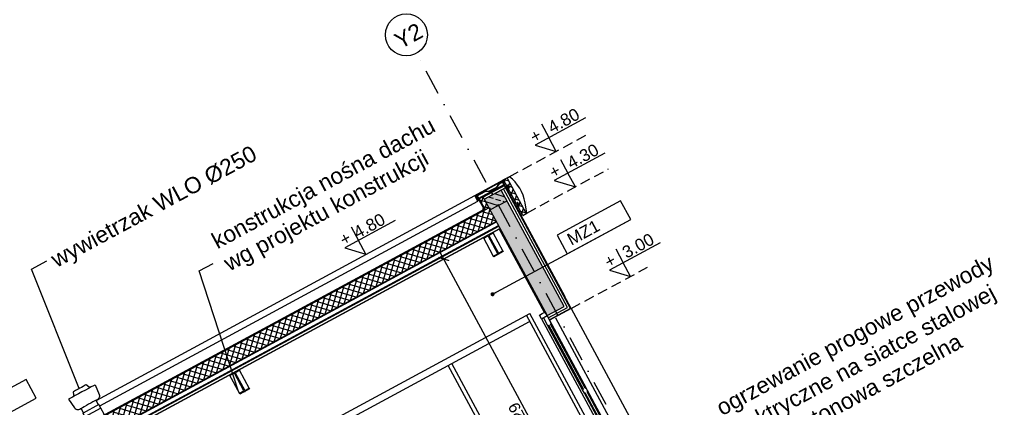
# Model space of a CAD drawing. Header units: millimetres. Extents: x -667476 to -405070, y -32043 to 330643.
# Tile 13 of 55: x -475873 to -463682, y 37114 to 41911. Entities that reach past the tile are written whole.
import ezdxf
from ezdxf.enums import TextEntityAlignment as Align

# ---------------------------------------------------------------- set-up
doc = ezdxf.new("R2010")
doc.units = ezdxf.units.MM
doc.header["$LTSCALE"] = 10
for name, pattern in [('B0301', [25, 12.5, -6.25, 0, -6.25]), ('DASHDOT', [25.4, 12.7, -6.35, 0, -6.35]), ('DASHED', [19.05, 12.7, -6.35]), ('DASHED2', [0.375, 0.25, -0.125])]:
    doc.linetypes.add(name, pattern=pattern)
for name, color, linetype in [('01 - konstukcja', 7, 'Continuous'), ('01 - UWAGI', 2, 'Continuous'), ('01-konstukcja', 7, 'Continuous'), ('01-tynk', 250, 'Continuous'), ('01-warstwy scian', 252, 'Continuous'), ('02-drzwi', 252, 'Continuous'), ('02-element ponizej', 250, 'Continuous'), ('02-element powyzej', 250, 'DASHED'), ('02-izolacja wodna', 3, 'DASHED2'), ('04 - hatch czarny', 250, 'Continuous'), ('04 - hatch sciany', 250, 'Continuous'), ('05 - grafika', 251, 'Continuous'), ('05 - osie', 1, 'DASHDOT'), ('05-grafika', 251, 'Continuous'), ('05-osie', 1, 'DASHDOT'), ('05-tekst', 1, 'Continuous'), ('05-wymiary PB', 3, 'Continuous'), ('06-elewacja cienka', 250, 'Continuous'), ('07-przekroj cienki', 250, 'Continuous')]:
    doc.layers.add(name, color=color, linetype=linetype)
doc.styles.add('1-100', font='arial.ttf', dxfattribs={"height": 200})
doc.styles.add('1-50', font='arial.ttf', dxfattribs={"height": 100})
doc.styles.get("Standard").update_dxf_attribs({"font": 'arial.ttf'})
doc.linetypes.add('BATTING', pattern='A,0.0001,-0.1,[134,ltypeshp.shx,S=0.1,R=0,X=-0.1,Y=0],-0.2,[134,ltypeshp.shx,S=0.1,R=180,X=0.1,Y=0],-0.1', length=0.4001)
doc.dimstyles.new('1-100', dxfattribs={"dimtxt": 140, "dimasz": 100, "dimexe": 100, "dimexo": 300, "dimgap": 30, "dimtad": 1, "dimdec": 0, "dimlfac": 0.1, "dimtxsty": 'Standard', "dimblk": 'ARCHTICK', "dimcen": 0.09, "dimdle": 100, "dimclre": 252, "dimadec": 0, "dimazin": 0, "dimtfac": 1, "dimtdec": 0, "dimtmove": 0, "dimatfit": 3, "dimfxl": 1, "dimfxlon": 1, "dimarcsym": 0})
doc.dimstyles.new('1-50', dxfattribs={"dimtxt": 100, "dimasz": 50, "dimexe": 100, "dimexo": 75, "dimgap": 30, "dimtad": 1, "dimdec": 0, "dimlfac": 0.1, "dimtxsty": 'Standard', "dimblk": 'ARCHTICK', "dimcen": 250, "dimdle": 30, "dimclre": 252, "dimadec": 0, "dimazin": 0, "dimtfac": 1, "dimtdec": 0, "dimtmove": 0, "dimatfit": 3, "dimfxl": 50, "dimfxlon": 1, "dimarcsym": 0})
pattern_1 = [(73.3889, (-485631.39, 22422.84), (-60.84997, 18.153), []), (163.3889, (-485631.39, 22422.84), (-18.153, -60.84997), [])]

# ---------------------------------------------------------------- blocks, each defined once
blk = doc.blocks.new('brama 310 przekrój')
at = {"layer": '01 - konstukcja'}
blk.add_line((40191, 3341), (40001, 3341), dxfattribs=at)
at = {"layer": '01-warstwy scian'}
for p, q in [((40114, 3541), (40114, 3691)), ((40139, 3541), (40139, 3691)), ((40114, 3391), (40114, 3541)), ((40139, 3391), (40139, 3541))]:
    blk.add_line(p, q, dxfattribs=at)
at = {"layer": '02-drzwi'}
for p, q in [((40101, 6506), (40101, 6556)), ((40141, 6556), (40101, 6556)), ((40101, 6391), (40101, 6506)), ((40181, 6506), (40101, 6506)), ((40181, 6556), (40141, 6556)), ((40151, 6391), (40151, 6506)), ((40181, 6506), (40181, 6556)), ((40101, 5491), (40101, 6391)), ((40114, 6391), (40101, 6391)), ((40114, 5491), (40114, 6391)), ((40139, 5491), (40139, 6391)), ((40151, 6391), (40139, 6391)), ((40151, 5491), (40151, 6391)), ((40101, 5441), (40101, 5491)), ((40114, 5491), (40101, 5491)), ((40151, 5491), (40139, 5491)), ((40151, 5441), (40151, 5491)), ((40101, 4766), (40101, 5441)), ((40114, 5441), (40101, 5441)), ((40114, 4766), (40114, 5441)), ((40139, 4766), (40139, 5441)), ((40151, 5441), (40139, 5441)), ((40151, 4766), (40151, 5441)), ((40101, 4716), (40101, 4766)), ((40114, 4766), (40101, 4766)), ((40151, 4766), (40139, 4766)), ((40151, 4716), (40151, 4766)), ((40101, 4041), (40101, 4716)), ((40114, 4716), (40101, 4716)), ((40114, 4040), (40114, 4716)), ((40139, 4040), (40139, 4716)), ((40151, 4716), (40139, 4716)), ((40151, 4041), (40151, 4716)), ((40101, 4040), (40101, 4041)), ((40101, 4041), (40114, 4041)), ((40101, 3991), (40101, 4040)), ((40114, 4040), (40101, 4040)), ((40139, 4041), (40151, 4041)), ((40151, 4040), (40139, 4040)), ((40151, 4040), (40151, 4041)), ((40151, 3991), (40151, 4040)), ((40101, 3391), (40101, 3991)), ((40114, 3991), (40101, 3991)), ((40114, 3841), (40114, 3991)), ((40139, 3841), (40139, 3991)), ((40151, 3991), (40139, 3991)), ((40151, 3391), (40151, 3991)), ((40114, 3691), (40114, 3841)), ((40139, 3691), (40139, 3841)), ((40101, 3341), (40101, 3391)), ((40114, 3391), (40101, 3391)), ((40151, 3391), (40139, 3391)), ((40151, 3341), (40151, 3391))]:
    blk.add_line(p, q, dxfattribs=at)
at = {"layer": '06-elewacja cienka'}
blk.add_line((40181, 6506), (40181, 3341), dxfattribs=at)
blk = doc.blocks.new('kota1')
at = {"layer": '05-grafika'}
for points in [[(0, 257), (0, 128.5)], [(345, 128.5), (-128.5, 128.5), (0, 0)], [(0, 0), (0, 128.5)]]:
    blk.add_lwpolyline(points, dxfattribs=at)
at = {"layer": '05-tekst', "style": '1-50', "flags": 12}
for tag, p in [('PLUS/MIUNUS', (-128.5, 143.8)), ('WYSOKOSC', (0, 143.8))]:
    blk.add_attdef(tag, p, '', height=100, dxfattribs=at)
blk = doc.blocks.new('wyw1')
at = {"layer": '06-elewacja cienka'}
for p, q in [((13135, -17736), (13128, -17736)), ((13128, -17736), (13142, -17865)), ((13154, -17736), (13135, -17736)), ((13183, -17736), (13154, -17736)), ((13222, -17736), (13183, -17736)), ((13218, -17691), (13203, -17736)), ((13222, -17685), (13218, -17691)), ((13229, -17683), (13222, -17685)), ((13267, -17736), (13222, -17736)), ((13232, -17683), (13229, -17683)), ((13240, -17683), (13232, -17683)), ((13254, -17683), (13240, -17683)), ((13272, -17683), (13254, -17683)), ((13316, -17736), (13267, -17736)), ((13293, -17683), (13272, -17683)), ((13316, -17683), (13293, -17683)), ((13338, -17683), (13316, -17683)), ((13364, -17736), (13316, -17736)), ((13360, -17683), (13338, -17683)), ((13378, -17683), (13360, -17683)), ((13410, -17736), (13364, -17736)), ((13392, -17683), (13378, -17683)), ((13400, -17683), (13392, -17683)), ((13403, -17683), (13400, -17683)), ((13403, -17683), (13410, -17685)), ((13410, -17685), (13413, -17691)), ((13448, -17736), (13410, -17736)), ((13413, -17691), (13428, -17736)), ((13478, -17736), (13448, -17736)), ((13497, -17736), (13478, -17736)), ((13503, -17736), (13489, -17865)), ((13503, -17736), (13497, -17736)), ((13142, -17865), (13145, -17877)), ((13145, -17877), (13151, -17888)), ((13151, -17888), (13159, -17897)), ((13159, -17897), (13169, -17904)), ((13169, -17904), (13181, -17909)), ((13181, -17909), (13193, -17910)), ((13197, -17910), (13193, -17910)), ((13209, -17910), (13197, -17910)), ((13198, -17910), (13206, -17913)), ((13206, -17913), (13209, -17921)), ((13229, -17910), (13209, -17910)), ((13254, -17910), (13229, -17910)), ((13284, -17910), (13254, -17910)), ((13316, -17910), (13284, -17910)), ((13348, -17910), (13316, -17910)), ((13377, -17910), (13348, -17910)), ((13403, -17910), (13377, -17910)), ((13422, -17910), (13403, -17910)), ((13435, -17910), (13422, -17910)), ((13426, -17913), (13423, -17921)), ((13434, -17910), (13426, -17913)), ((13439, -17910), (13435, -17910)), ((13451, -17909), (13439, -17910)), ((13463, -17904), (13451, -17909)), ((13473, -17897), (13463, -17904)), ((13481, -17888), (13473, -17897)), ((13487, -17877), (13481, -17888)), ((13489, -17865), (13487, -17877)), ((13428, -17973), (13203, -17973)), ((13203, -18023), (13203, -17973)), ((13428, -18023), (13203, -18023)), ((13203, -18120), (13203, -18023)), ((13209, -17973), (13209, -17921)), ((13423, -17973), (13423, -17921)), ((13428, -18023), (13428, -17973)), ((13428, -18116), (13428, -18023))]:
    blk.add_line(p, q, dxfattribs=at)
blk = doc.blocks.new('_ArchTick')
at = {"color": 0, "linetype": 'ByBlock', "const_width": 0.15}
blk.add_lwpolyline([(-0.5, -0.5), (0.5, 0.5)], dxfattribs=at)
blk = doc.blocks.new('sciana1')
at = {"layer": '05-grafika'}
blk.add_lwpolyline([(595.5, 0), (0, 0), (0, -175.4), (595.5, -175.4)], close=True, dxfattribs=at)
at = {"layer": '05-tekst', "style": '1-50', "flags": 12}
blk.add_attdef('NAZWA_PRZEGRODY', (40.6, -133.4), '', height=100, dxfattribs=at)
blk = doc.blocks.new('ozn osi')
at = {"layer": '05-grafika'}
blk.add_circle((0, 160.3), 130, dxfattribs=at)
at = {"layer": '05-osie', "style": '1-50', "flags": 12}
blk.add_attdef('NUMER_OSI', (-60, 203.5), '', height=100, rotation=270, dxfattribs=at)
blk = doc.blocks.new('*D458')
at = {"layer": '05-wymiary PB', "color": 0, "lineweight": -2, "transparency": 16777216}
blk.add_line((-468536, 35087), (-470671, 39036), dxfattribs=at)
at = {"layer": '05-wymiary PB', "color": 252, "lineweight": -2, "transparency": 16777216}
for p, q in [((-470624, 38948), (-470535, 38996)), ((-468585, 35175), (-468496, 35223))]:
    blk.add_line(p, q, dxfattribs=at)
at = {"layer": 'Defpoints', "color": 0, "transparency": 16777216}
for p in [(-470623, 38949), (-474786, 36698), (-472766, 32915)]:
    blk.add_point(p, dxfattribs=at)
at = {"layer": '05-wymiary PB', "color": 0, "lineweight": -2, "transparency": 16777216, "xscale": 100, "yscale": 100, "zscale": 100}
for p, rotation in [((-470623, 38949), 118.3889074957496), ((-468584, 35175), 298.3889074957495)]:
    blk.add_blockref('_ArchTick', p, dxfattribs=dict(at, rotation=rotation))
at = {"layer": '05-wymiary PB', "color": 0, "transparency": 16777216, "insert": (-469693, 37014), "char_height": 140, "attachment_point": 5, "rotation": 118.3889}
blk.add_mtext('429', dxfattribs=at)

msp = doc.modelspace()

# ---------------------------------------------------------------- hatches: boundary and pattern name
at = {"layer": '04 - hatch czarny', "linetype": 'Continuous'}
h = msp.add_hatch(dxfattribs=at)
h.set_pattern_fill('ANSI37', color=256, scale=20, style=0)
h.set_pattern_definition([(73.3889, (-485618.193, 22429.975), (-60.84997, 18.153), []), (163.3889, (-485618.193, 22429.975), (-18.153, -60.84997), [])])
h.paths.add_polyline_path([(-469645.1, 39489.4), (-469601.2, 39513.2), (-469837.9, 39951.3), (-469881.9, 39927.5)])
at = {"layer": '04 - hatch czarny', "linetype": 'Continuous', "true_color": 0x000000}
h = msp.add_hatch(dxfattribs=at)
h.set_pattern_fill('ANSI33', color=18, scale=20, angle=90, style=0)
h.set_pattern_definition([(163.3889, (-485631.39, 22422.84), (-36.306, -121.69994), []), (163.3889, (-485674.09, 22501.85), (-36.306, -121.69994), [63.5, -31.75])])
h.paths.add_polyline_path([(-469910.8, 39802.3), (-470122, 39688.2), (-470050.6, 39556.2), (-469839.5, 39670.3)])
at = {"layer": '04 - hatch czarny', "linetype": 'Continuous'}
h = msp.add_hatch(dxfattribs=at)
h.set_pattern_fill('ANSI37', color=256, scale=20, style=0)
h.set_pattern_definition(pattern_1)
h.paths.add_polyline_path([(-470121.6, 39582.4), (-470131.8, 39547.1), (-470065.2, 39583.1), (-470122, 39688.2), (-470122, 39688.2), (-470136.2, 39714.5), (-470138.6, 39718.9), (-470182.6, 39695.2), (-470165.9, 39664.3)])
h = msp.add_hatch(dxfattribs=at)
h.set_pattern_fill('ANSI37', color=256, scale=20, style=0)
h.set_pattern_definition(pattern_1)
h.paths.add_polyline_path([(-479693.6, 34157.8), (-479786.6, 34329.9), (-470065.5, 39583.7), (-469972.5, 39411.5)])
at = {"layer": '04 - hatch sciany'}
h = msp.add_hatch(color=256, dxfattribs=at)
h.dxf.hatch_style = 1
h.paths.add_polyline_path([(-469910.8, 39802.3), (-470122, 39688.2), (-469343.8, 38248.4), (-469132.7, 38362.5)])
h = msp.add_hatch(color=256, dxfattribs=at)
h.dxf.hatch_style = 1
h.paths.add_polyline_path([(-469839.5, 39670.3), (-469945.1, 39613.3), (-469238.3, 38305.5), (-469132.7, 38362.5)])
h.paths.add_polyline_path([(-469343.8, 38248.4), (-469238.3, 38305.5), (-469945.1, 39613.3), (-470050.6, 39556.2)])

# ---------------------------------------------------------------- linework, layer by layer
at = {"layer": '01 - UWAGI'}
msp.add_point((-473087, 37309.9), dxfattribs=at)
at = {"layer": '01-konstukcja'}
for p, q in [((-470122, 39688.2), (-469910.8, 39802.3)), ((-469132.7, 38362.5), (-469910.8, 39802.3)), ((-470122, 39688.2), (-469343.8, 38248.4)), ((-470050.6, 39556.2), (-469839.5, 39670.3)), ((-469343.8, 38248.4), (-469132.7, 38362.5))]:
    msp.add_line(p, q, dxfattribs=at)
for points in [[(-470132.6, 39213.6), (-470013.8, 39277.8), (-470009, 39268.8), (-470064, 39239), (-469945.3, 39019.4), (-469890.3, 39049.2), (-469885.4, 39040.2), (-470004.2, 38976), (-470009, 38985), (-469954, 39014.7), (-470072.7, 39234.3), (-470127.7, 39204.6)], [(-473274.7, 37515.4), (-473156, 37579.6), (-473151.1, 37570.6), (-473206.1, 37540.9), (-473087.5, 37321.3), (-473032.4, 37351), (-473027.6, 37342), (-473146.3, 37277.8), (-473151.2, 37286.8), (-473096.2, 37316.6), (-473214.9, 37536.2), (-473269.9, 37506.4)]]:
    msp.add_lwpolyline(points, close=True, dxfattribs=at)
at = {"layer": '01-tynk'}
for p, q in [((-469051.4, 38338.3), (-469904.8, 39917.4)), ((-469044.6, 38336.2), (-469900.4, 39919.8)), ((-469891.4, 39903), (-469125.5, 38485.8)), ((-469051.4, 38338.3), (-469315.3, 38195.6)), ((-469044.6, 38336.2), (-469312.9, 38191.2))]:
    msp.add_line(p, q, dxfattribs=at)
msp.add_lwpolyline([(-469376.4, 38287.6), (-469934.6, 39320.5)], dxfattribs=at)
at = {"layer": '01-warstwy scian'}
for p, q in [((-470237.2, 39733.1), (-469884.3, 39928.5)), ((-470230.5, 39731.2), (-469880.5, 39924.9)), ((-470196.1, 39699.2), (-469875.1, 39872.7)), ((-470189.4, 39697.2), (-469872.7, 39868.3)), ((-469870.3, 39863.9), (-470182.6, 39695.2)), ((-469967.3, 39839.2), (-469935.2, 39885)), ((-469963.8, 39835.4), (-469931.7, 39881.2)), ((-469935.2, 39885), (-469876.2, 39916.9)), ((-469931.7, 39881.2), (-469873.8, 39912.5)), ((-469887.3, 39926.9), (-469811.4, 39967.9)), ((-469645.1, 39489.4), (-469881.9, 39927.5)), ((-469837.9, 39951.2), (-469827.5, 39956.8)), ((-469837.9, 39951.2), (-469601.2, 39513.2)), ((-469827, 39956.4), (-469837.6, 39950.7)), ((-469827.1, 39868.2), (-469830.7, 39866.3)), ((-469830.7, 39866.3), (-469812.7, 39833.1)), ((-469827, 39956.4), (-469827.5, 39956.8)), ((-469807.1, 39831), (-469827.1, 39868.2)), ((-469809, 39966.1), (-469827, 39956.4)), ((-469815.4, 39963.4), (-469810.5, 39966.1)), ((-469809, 39966.1), (-469807, 39967.3)), ((-469771.4, 39936.6), (-469807, 39967.3)), ((-469738.2, 39902.1), (-469771.4, 39936.6)), ((-469708.3, 39864.7), (-469738.2, 39902.1)), ((-469681.9, 39824.8), (-469708.3, 39864.7)), ((-470223.6, 39729.1), (-470111.1, 39789.9)), ((-470216.9, 39727), (-470109.8, 39784.9)), ((-470111.1, 39789.9), (-470055.2, 39791.7)), ((-470109.8, 39784.9), (-470053.9, 39786.7)), ((-470055.2, 39791.7), (-469967.3, 39839.2)), ((-470053.9, 39786.7), (-469963.8, 39835.4)), ((-469812.7, 39833.1), (-469844.4, 39816)), ((-469838.7, 39813.9), (-469807.1, 39831)), ((-469820.8, 39780.7), (-469838.7, 39813.9)), ((-469820.8, 39780.7), (-469824.3, 39778.8)), ((-469659.3, 39782.5), (-469681.9, 39824.8)), ((-469640.8, 39738.4), (-469659.3, 39782.5)), ((-470199.5, 39663.5), (-470237.2, 39733.1)), ((-470204, 39682.3), (-470230.5, 39731.2)), ((-470208.9, 39701.7), (-470223.6, 39729.1)), ((-470204.5, 39704.1), (-470216.9, 39727)), ((-470204.5, 39704.1), (-470208.9, 39701.7)), ((-470203.1, 39716.9), (-470204, 39682.3)), ((-470203.1, 39716.9), (-470198.1, 39716.7)), ((-470198.1, 39716.7), (-470199.5, 39663.5)), ((-470132.4, 39581.2), (-470196.1, 39699.2)), ((-470127, 39581.8), (-470189.4, 39697.2)), ((-470182.6, 39695.2), (-470121.6, 39582.4)), ((-470165.9, 39664.3), (-470182.6, 39695.2)), ((-470136.2, 39714.5), (-470138.6, 39718.9)), ((-469713.7, 39649.9), (-469695.7, 39616.7)), ((-469690.1, 39614.6), (-469710.2, 39651.8)), ((-469626.3, 39692.7), (-469640.8, 39738.4)), ((-469616.2, 39645.9), (-469626.3, 39692.7)), ((-469594.9, 39516.5), (-469616.2, 39645.9)), ((-479786.3, 34329.3), (-470065.2, 39583.1)), ((-470140.1, 39553.9), (-479720.9, 34376)), ((-470135.9, 39550.6), (-479720.4, 34370.6)), ((-470140.1, 39553.9), (-470132.4, 39581.2)), ((-470135.9, 39550.6), (-470127, 39581.8)), ((-470121.6, 39582.4), (-470131.8, 39547.1)), ((-469695.7, 39616.7), (-469727.4, 39599.6)), ((-469721.8, 39597.5), (-469690.1, 39614.6)), ((-469703.8, 39564.3), (-469721.8, 39597.5)), ((-469707.3, 39562.4), (-469703.8, 39564.3)), ((-479691.2, 34153.4), (-469970.1, 39407.1)), ((-479666.6, 34107.9), (-469945.5, 39361.6)), ((-479662.7, 34100.6), (-469941.6, 39354.4)), ((-479647.7, 34072.9), (-469926.6, 39326.6)), ((-479647, 34071.5), (-469925.9, 39325.3))]:
    msp.add_line(p, q, dxfattribs=at)
at = {"layer": '01-warstwy scian', "flags": 128}
msp.add_lwpolyline([(-469867.9, 39859.6), (-470136.2, 39714.5), (-470122, 39688.2), (-469853.7, 39833.2)], close=True, dxfattribs=at)
at = {"layer": '01-warstwy scian', "linetype": 'BATTING', "ltscale": 7}
msp.add_lwpolyline([(-469329.6, 38222), (-469092.1, 38350.4), (-469884.4, 39816.6)], dxfattribs=at)
at = {"layer": '01-warstwy scian'}
for points in [[(-469645.1, 39489.4), (-469594.9, 39516.5)], [(-479693.6, 34157.8), (-469972.5, 39411.5)]]:
    msp.add_lwpolyline(points, dxfattribs=at)
msp.add_arc((-469811, 39967), 1, 298.38891, 118.38891, dxfattribs=at)
at = {"layer": '02-element ponizej'}
for p, q in [((-469885.4, 39040.2), (-470011.4, 39273.3)), ((-470006.6, 38980.5), (-470132.6, 39213.6)), ((-469044.6, 38336.2), (-467567.5, 35603.1)), ((-473027.6, 37342), (-473153.5, 37575.1)), ((-473148.8, 37282.3), (-473274.7, 37515.4))]:
    msp.add_line(p, q, dxfattribs=at)
at = {"layer": '02-element powyzej'}
for p, q in [((-469811.4, 39967.9), (-468820.6, 40503.4)), ((-469594.9, 39516.5), (-468582.9, 40063.5)), ((-469044.6, 38336.2), (-468099.7, 38846.9))]:
    msp.add_line(p, q, dxfattribs=at)
at = {"layer": '02-izolacja wodna', "ltscale": 15, "const_width": 5}
for points in [[(-480149.2, 34317.3), (-479812.7, 34499.1), (-479749.6, 34382.4), (-479720.6, 34373.3), (-470138, 39552.2), (-470129.7, 39581.5), (-470192.8, 39698.2), (-469873.9, 39870.5)], [(-480146.8, 34312.9), (-479814.7, 34492.3), (-479753.1, 34378.2), (-479720.1, 34367.9), (-470133.8, 39548.9), (-470124.3, 39582.1), (-470186, 39696.2), (-469871.5, 39866.1)], [(-469971.3, 39409.3), (-479692.4, 34155.6)]]:
    msp.add_lwpolyline(points, dxfattribs=at)
at = {"layer": '05-osie', "linetype": 'B0301', "ltscale": 2.5}
msp.add_line((-466829.1, 33847.7), (-470961.6, 41494.1), dxfattribs=at)
at = {"layer": '06-elewacja cienka'}
for p, q in [((-474919, 37202.9), (-470237.2, 39733.1)), ((-474882.3, 37132.7), (-470199.5, 39663.5)), ((-479003, 33170.2), (-469555.5, 38276.1)), ((-478962.6, 33095.4), (-469559.1, 38177.6)), ((-468106.5, 35490), (-469599.5, 38252.4)), ((-468044.9, 35466.4), (-469555.5, 38276.1)), ((-469312.9, 38191.2), (-467924.6, 35622.4)), ((-469237.8, 38220.5), (-467842.4, 35638.4)), ((-469115.6, 34944.6), (-470568.1, 37632.2)), ((-469071.6, 34968.4), (-470524.1, 37656))]:
    msp.add_line(p, q, dxfattribs=at)
at = {"layer": '07-przekroj cienki'}
msp.add_line((-469710.2, 39651.8), (-469713.7, 39649.9), dxfattribs=at)

# ---------------------------------------------------------------- block references
at = {"layer": '01 - UWAGI', "rotation": 28.38890749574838}
msp.add_blockref('wyw1', (-495249.7, 46575.5), dxfattribs=at)
at = {"layer": '01-konstukcja', "xscale": -1, "rotation": 28.38890749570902}
msp.add_blockref('brama 310 przekrój', (-430971.6, 51590.8), dxfattribs=at)
at = {"layer": '05 - osie'}
ref = msp.add_blockref('ozn osi', (-470932.8, 41440.8), dxfattribs=dict(at, xscale=1.999999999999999, yscale=1.999999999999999, zscale=1.999999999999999, rotation=28.38890749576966))
ref.add_attrib('NUMER_OSI', 'Y2', dxfattribs={"height": 200, "rotation": 28.38891, "style": '1-50'}).set_placement((-471011.2, 41623), align=Align.CENTER)
at = {"layer": '05-tekst'}
ref = msp.add_blockref('sciana1', (-469218.3, 39244.5), dxfattribs=dict(at, xscale=1.5, yscale=1.5, zscale=1.5, rotation=28.38890749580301))
ref.add_attrib('NAZWA_PRZEGRODY', 'MZ1', (-469043, 39111.7), dxfattribs={"height": 150, "rotation": 28.38891, "style": '1-100'})
ref = msp.add_blockref('sciana1', (-476579.6, 37033.4), dxfattribs=dict(at, xscale=1.5, yscale=1.5, zscale=1.5, rotation=28.38890749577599))
ref.add_attrib('NAZWA_PRZEGRODY', 'SD1', (-476404.4, 36900.6), dxfattribs={"height": 150, "rotation": 28.38891, "style": '1-100'})
at = {"layer": '05-wymiary PB'}
ref = msp.add_blockref('kota1', (-469231.2, 40281.5), dxfattribs=dict(at, xscale=1.5, yscale=1.5, zscale=1.5, rotation=28.38890748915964))
ref.add_attrib('PLUS/MIUNUS', '+', (-469503.3, 40379.6), dxfattribs={"layer": '05-tekst', "height": 150, "rotation": 28.38891, "style": '1-50'})
ref.add_attrib('WYSOKOSC', ' 4.80', (-469333.7, 40471.2), dxfattribs={"layer": '05-tekst', "height": 150, "rotation": 28.38891, "style": '1-50'})
ref = msp.add_blockref('kota1', (-468993.5, 39841.6), dxfattribs=dict(at, xscale=1.5, yscale=1.5, zscale=1.5, rotation=28.38890748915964))
ref.add_attrib('PLUS/MIUNUS', '+', (-469265.6, 39939.8), dxfattribs={"layer": '05-tekst', "height": 150, "rotation": 28.38891, "style": '1-50'})
ref.add_attrib('WYSOKOSC', ' 4.30', (-469096, 40031.3), dxfattribs={"layer": '05-tekst', "height": 150, "rotation": 28.38891, "style": '1-50'})
ref = msp.add_blockref('kota1', (-471587.1, 39008.2), dxfattribs=dict(at, xscale=1.5, yscale=1.5, zscale=1.5, rotation=28.38890748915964))
ref.add_attrib('PLUS/MIUNUS', '+', (-471859.3, 39106.4), dxfattribs={"layer": '05-tekst', "height": 150, "rotation": 28.38891, "style": '1-50'})
ref.add_attrib('WYSOKOSC', '4.80', (-471689.7, 39197.9), dxfattribs={"layer": '05-tekst', "height": 150, "rotation": 28.38891, "style": '1-50'})
ref = msp.add_blockref('kota1', (-468308.9, 38733.8), dxfattribs=dict(at, xscale=1.5, yscale=1.5, zscale=1.5, rotation=28.38890748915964))
ref.add_attrib('PLUS/MIUNUS', '+', (-468581, 38832), dxfattribs={"layer": '05-tekst', "height": 150, "rotation": 28.38891, "style": '1-50'})
ref.add_attrib('WYSOKOSC', ' 3.00', (-468411.5, 38923.6), dxfattribs={"layer": '05-tekst', "height": 150, "rotation": 28.38891, "style": '1-50'})

# ---------------------------------------------------------------- texts
at = {"layer": '05-tekst', "insert": (-473384.5, 38991.6), "char_height": 200, "width": 7020.262, "attachment_point": 4, "rotation": 28.38891, "line_spacing_factor": 0.93983, "style": '1-100'}
msp.add_mtext('konstrukcja nośna dachu\\Pwg projektu konstrukcji', dxfattribs=at)
at = {"layer": '05-tekst', "char_height": 200, "attachment_point": 1, "rotation": 28.38891, "style": '1-100'}
for s, width, heights, insert in [('{\\fArial|b0|i0|c238|p38;wywietrzak WLO %%C250}', 3504.817, [315.2], (-475511.1, 39014)), ('ogrzewanie progowe przewody elektryczne na siatce stalowej\\Ppłyta betonowa szczelna', 4857.616, [1325.7], (-467273.1, 37179.3))]:
    msp.add_mtext_dynamic_manual_height_columns(s, width=width, gutter_width=500, heights=heights, dxfattribs=dict(at, insert=insert))

# ---------------------------------------------------------------- dimensions: what is measured, and where the dimension line sits
at = {"layer": '05-wymiary PB'}
dim = msp.add_linear_dim(base=(-470623, 38948.5), p1=(-472765.6, 32915.1), p2=(-474786.4, 36698.4), angle=118.38891, text='429', dimstyle='1-100', dxfattribs=at)
dim.commit()
dim.dimension.update_dxf_attribs({"geometry": '*D458', "text_midpoint": (-469692.7, 37013.6)})

# ---------------------------------------------------------------- leaders
at = {"layer": '05 - grafika'}
msp.add_leader([(-470018.9, 38512.7), (-468861.7, 39138.1), (-468307.3, 39437.7)], dimstyle='1-50', override={"dimgap": 100, "dimtad": 0, "dimldrblk": 'Dot'}, dxfattribs=at)
at = {"layer": '05-grafika'}
for points in [[(-475137.5, 37344.5), (-475726.6, 38824.6), (-475536.6, 38927.3)], [(-473164, 37310.5), (-473650.5, 38801.6), (-473477, 38895.3)]]:
    msp.add_leader(points, dimstyle='1-50', override={"dimasz": 5, "dimldrblk": 'Dot'}, dxfattribs=at)

doc.saveas('drawing.dxf')
